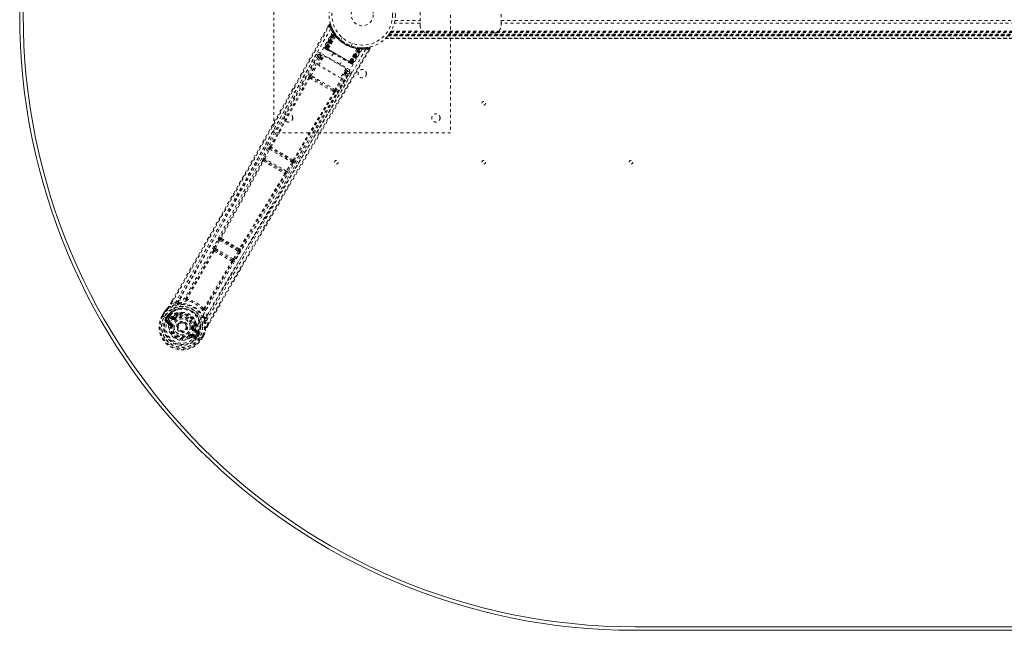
# Model space of a CAD drawing. Header units: inches. Extents: x 7.1 to 78.6, y 19.7 to 61.4.
# Tile 1 of 4: x 7.1 to 40.5, y 19.7 to 40.4. Entities that reach past the tile are written whole.
import ezdxf

# ---------------------------------------------------------------- set-up
doc = ezdxf.new("R2010")
doc.units = ezdxf.units.IN
doc.header["$MEASUREMENT"] = 0
doc.linetypes.add('SLD-Dashed', pattern=[0.075, 0.05, -0.025])
doc.linetypes.add('SLD-Solid', pattern=[0])

msp = doc.modelspace()

# ---------------------------------------------------------------- linework, layer by layer
at = {"color": 7, "linetype": 'SLD-Dashed', "lineweight": 0}
for p, q in [((15.715, 36.557), (15.715, 44.557)), ((21.715, 44.557), (21.715, 36.557)), ((20.68, 40.839), (20.68, 40.276)), ((23.43, 40.276), (23.43, 40.839)), ((17.587, 40.217), (17.546, 40.144)), ((20.68, 40.276), (19.805, 40.276)), ((19.823, 40.36), (20.68, 40.36)), ((20.68, 40.192), (20.68, 40.276)), ((23.43, 40.36), (62.25, 40.36)), ((62.25, 40.276), (23.43, 40.276)), ((23.43, 40.276), (23.43, 40.192)), ((17.444, 39.448), (17.729, 39.983)), ((17.456, 39.442), (17.736, 39.97)), ((17.749, 39.954), (17.472, 39.428)), ((17.472, 39.433), (17.747, 39.951)), ((17.756, 39.912), (17.478, 39.429)), ((17.482, 39.426), (17.759, 39.907)), ((17.49, 39.422), (17.765, 39.899)), ((17.767, 39.895), (17.493, 39.42)), ((17.776, 39.882), (17.506, 39.413)), ((17.509, 39.411), (17.779, 39.879)), ((17.529, 39.399), (17.789, 39.886)), ((17.79, 39.885), (17.531, 39.398)), ((17.555, 39.383), (17.813, 39.839)), ((17.814, 39.837), (17.557, 39.383)), ((17.736, 39.999), (17.728, 40.012)), ((17.736, 39.97), (17.729, 39.983)), ((17.787, 39.917), (17.747, 39.98)), ((17.789, 39.886), (17.747, 39.951)), ((17.756, 39.912), (17.78, 39.928)), ((17.759, 39.907), (17.756, 39.912)), ((17.759, 39.907), (17.783, 39.923)), ((17.765, 39.899), (17.788, 39.916)), ((17.767, 39.895), (17.791, 39.912)), ((17.776, 39.882), (17.8, 39.899)), ((17.779, 39.879), (17.802, 39.896)), ((17.78, 39.928), (17.783, 39.923)), ((17.788, 39.916), (17.787, 39.917)), ((17.791, 39.912), (17.788, 39.916)), ((17.789, 39.886), (17.79, 39.885)), ((17.8, 39.899), (17.802, 39.896)), ((17.814, 39.837), (17.813, 39.839)), ((17.83, 39.859), (17.828, 39.861)), ((18.037, 39.782), (17.989, 39.699)), ((66.167, 39.764), (19.513, 39.764)), ((19.588, 39.847), (19.584, 39.842)), ((66.097, 39.842), (19.584, 39.842)), ((19.584, 39.842), (66.097, 39.842)), ((19.588, 39.847), (66.093, 39.847)), ((19.589, 39.848), (66.092, 39.848)), ((66.09, 39.851), (19.591, 39.851)), ((19.591, 39.851), (66.09, 39.851)), ((66.08, 39.863), (19.6, 39.863)), ((66.077, 39.867), (19.604, 39.867)), ((19.605, 39.869), (66.076, 39.869)), ((19.607, 39.871), (66.074, 39.871)), ((19.623, 39.893), (66.057, 39.893)), ((19.668, 39.959), (66.013, 39.959)), ((19.683, 39.984), (65.997, 39.984)), ((19.694, 40.002), (65.987, 40.002)), ((23.18, 39.942), (20.93, 39.942)), ((17.444, 39.448), (17.456, 39.442)), ((17.472, 39.433), (17.529, 39.399)), ((18.335, 39.499), (18.383, 39.582)), ((18.556, 39.441), (18.553, 39.442)), ((18.599, 39.436), (18.596, 39.407)), ((18.603, 39.435), (18.6, 39.407)), ((18.603, 39.435), (18.632, 39.433)), ((18.618, 39.434), (18.616, 39.405)), ((18.623, 39.434), (18.618, 39.434)), ((18.623, 39.434), (18.621, 39.405)), ((18.625, 39.433), (18.624, 39.434)), ((18.7, 39.43), (18.625, 39.433)), ((18.632, 39.433), (18.63, 39.404)), ((18.632, 39.433), (18.638, 39.433)), ((18.638, 39.433), (18.636, 39.404)), ((18.638, 39.433), (18.647, 39.432)), ((18.736, 39.43), (18.721, 39.43)), ((18.813, 39.434), (18.742, 39.432)), ((18.953, 39.455), (18.824, 39.436)), ((19.5, 39.752), (66.181, 39.752)), ((66.18, 39.752), (19.501, 39.752)), ((19.502, 39.752), (66.179, 39.752)), ((17.21, 39.183), (16.809, 38.474)), ((17.211, 39.184), (17.21, 39.182)), ((17.223, 39.199), (17.211, 39.186)), ((17.216, 39.192), (17.211, 39.184)), ((17.236, 38.844), (17.419, 39.161)), ((17.273, 39.203), (17.401, 39.129)), ((18.293, 38.683), (17.303, 39.255)), ((17.372, 39.079), (17.324, 39.107)), ((17.419, 39.161), (18.165, 38.73)), ((17.453, 39.411), (17.456, 39.408)), ((17.457, 39.407), (17.457, 39.407)), ((17.464, 39.404), (17.468, 39.401)), ((17.467, 39.402), (17.476, 39.397)), ((17.476, 39.397), (17.479, 39.395)), ((18.353, 38.924), (17.482, 39.426)), ((17.483, 39.392), (17.541, 39.359)), ((17.493, 39.42), (18.342, 38.93)), ((17.506, 39.413), (17.509, 39.411)), ((18.326, 38.939), (17.509, 39.411)), ((17.531, 39.398), (17.529, 39.399)), ((17.555, 39.383), (17.557, 39.383)), ((17.734, 39.248), (17.618, 39.046)), ((18.278, 38.967), (18.543, 39.417)), ((18.545, 39.417), (18.279, 38.965)), ((18.304, 38.952), (18.596, 39.42)), ((18.598, 39.419), (18.305, 38.951)), ((18.596, 39.407), (18.326, 38.939)), ((18.329, 38.937), (18.6, 39.407)), ((18.342, 38.93), (18.616, 39.405)), ((18.621, 39.405), (18.345, 38.928)), ((18.63, 39.404), (18.353, 38.924)), ((18.357, 38.921), (18.636, 39.404)), ((18.359, 38.916), (18.675, 39.419)), ((18.363, 38.918), (18.674, 39.416)), ((18.379, 38.909), (18.696, 39.416)), ((18.39, 38.902), (18.712, 39.416)), ((18.545, 39.417), (18.543, 39.417)), ((18.596, 39.42), (18.598, 39.419)), ((18.674, 39.416), (18.598, 39.419)), ((18.636, 39.404), (18.63, 39.404)), ((18.665, 39.414), (18.661, 39.418)), ((18.712, 39.416), (18.696, 39.416)), ((18.941, 39.337), (18.985, 39.41)), ((18.985, 39.411), (18.959, 39.426)), ((17.263, 39.09), (16.939, 38.515)), ((16.978, 38.493), (17.302, 39.068)), ((17.982, 38.413), (17.236, 38.844)), ((17.35, 39.04), (17.302, 39.068)), ((17.955, 38.851), (18.072, 39.053)), ((18.265, 38.941), (18.323, 38.908)), ((18.278, 38.967), (18.279, 38.965)), ((18.305, 38.951), (18.304, 38.952)), ((18.305, 38.951), (18.363, 38.918)), ((18.326, 38.939), (18.329, 38.937)), ((18.327, 38.905), (18.33, 38.903)), ((18.338, 38.899), (18.342, 38.897)), ((18.342, 38.897), (18.343, 38.898)), ((18.348, 38.893), (18.348, 38.893)), ((18.349, 38.892), (18.353, 38.891)), ((18.379, 38.909), (18.39, 38.902)), ((17.005, 38.427), (16.964, 38.45)), ((17.796, 38.021), (16.978, 38.493)), ((17.725, 38.011), (17.005, 38.427)), ((18.132, 38.589), (17.796, 38.021)), ((18.171, 38.566), (17.835, 37.998)), ((17.864, 37.865), (18.277, 38.566)), ((18.165, 38.73), (17.982, 38.413)), ((18.096, 38.61), (18.132, 38.589)), ((18.118, 38.649), (18.155, 38.628)), ((18.147, 38.698), (18.263, 38.631)), ((18.277, 38.566), (18.278, 38.568)), ((18.278, 38.568), (18.283, 38.576)), ((18.28, 38.569), (18.285, 38.586)), ((16.931, 38.416), (16.973, 38.391)), ((17.711, 37.965), (17.753, 37.941)), ((17.767, 37.987), (17.725, 38.011)), ((21.715, 36.557), (15.715, 36.557)), ((15.536, 36.01), (15.369, 35.699)), ((15.408, 35.678), (15.575, 35.989)), ((15.575, 35.989), (16.329, 35.553)), ((15.593, 36.083), (15.587, 36.084)), ((15.604, 36.024), (15.61, 36.023)), ((16.345, 35.596), (15.604, 36.024)), ((15.335, 35.615), (15.336, 35.614)), ((15.397, 35.632), (15.397, 35.632)), ((15.397, 35.632), (16.109, 35.221)), ((16.143, 35.254), (15.408, 35.678)), ((16.329, 35.553), (16.143, 35.254)), ((16.367, 35.53), (16.181, 35.23)), ((16.341, 35.601), (16.345, 35.596)), ((16.406, 35.611), (16.402, 35.617)), ((16.109, 35.221), (16.109, 35.221)), ((16.124, 35.159), (16.125, 35.159)), ((13.835, 32.925), (13.691, 32.651)), ((13.73, 32.631), (13.874, 32.904)), ((13.874, 32.904), (14.508, 32.538)), ((13.901, 32.995), (13.888, 32.998)), ((13.905, 32.938), (13.918, 32.935)), ((14.522, 32.582), (13.905, 32.938)), ((13.662, 32.564), (13.662, 32.563)), ((13.691, 32.651), (13.676, 32.621)), ((13.724, 32.582), (13.723, 32.583)), ((13.723, 32.583), (14.305, 32.247)), ((14.343, 32.277), (13.73, 32.631)), ((14.508, 32.538), (14.343, 32.277)), ((14.546, 32.514), (14.381, 32.253)), ((14.513, 32.592), (14.522, 32.582)), ((14.573, 32.607), (14.582, 32.597)), ((14.305, 32.247), (14.304, 32.247)), ((14.319, 32.184), (14.32, 32.184)), ((14.381, 32.253), (14.362, 32.225)), ((12.211, 30.766), (12.256, 30.843)), ((12.257, 30.843), (12.213, 30.766)), ((12.379, 30.804), (12.238, 30.752)), ((12.379, 30.804), (12.486, 30.871)), ((11.925, 30.355), (11.983, 30.456)), ((11.984, 30.455), (11.925, 30.353)), ((12.009, 30.441), (11.951, 30.341)), ((11.986, 30.459), (11.983, 30.456)), ((12.434, 30.421), (12.423, 30.402)), ((12.454, 30.442), (12.473, 30.451)), ((11.925, 30.355), (11.928, 30.353)), ((11.928, 30.353), (11.974, 30.326)), ((11.974, 30.326), (11.994, 30.315)), ((11.994, 30.315), (11.999, 30.312)), ((11.999, 30.312), (12.129, 30.237)), ((12.041, 30.149), (12.133, 30.069)), ((12.056, 30.28), (12.092, 30.343)), ((12.056, 30.28), (12.056, 30.28)), ((12.117, 30.327), (12.082, 30.266)), ((12.087, 30.263), (12.082, 30.266)), ((12.176, 30.089), (12.086, 30.165)), ((12.086, 30.165), (12.187, 30.107)), ((12.126, 30.33), (12.087, 30.263)), ((12.092, 30.343), (12.093, 30.343)), ((12.117, 30.327), (12.093, 30.343)), ((12.101, 30.191), (12.202, 30.133)), ((12.118, 30.327), (12.132, 30.341)), ((12.132, 30.341), (12.126, 30.33)), ((12.13, 30.237), (12.129, 30.237)), ((12.154, 30.361), (12.15, 30.359)), ((12.263, 30.238), (12.15, 30.303)), ((12.154, 30.361), (12.169, 30.365)), ((12.165, 30.329), (12.29, 30.286)), ((12.278, 30.264), (12.165, 30.329)), ((12.169, 30.365), (12.169, 30.365)), ((12.169, 30.365), (12.169, 30.365)), ((12.279, 30.326), (12.169, 30.365)), ((12.176, 30.089), (12.187, 30.107)), ((12.29, 30.286), (12.278, 30.264)), ((12.346, 30.287), (12.358, 30.294)), ((12.358, 30.294), (12.376, 30.271)), ((12.452, 30.405), (12.441, 30.386)), ((13.084, 30.098), (13.086, 30.078)), ((13.441, 30.32), (13.437, 30.193)), ((13.462, 30.045), (13.437, 30.193)), ((13.487, 30.03), (13.537, 30.118)), ((13.487, 30.029), (13.538, 30.117)), ((12.206, 30.021), (12.207, 30.031)), ((12.23, 30.018), (12.206, 30.021)), ((12.464, 30.042), (12.468, 30.049)), ((12.468, 30.049), (12.476, 30.062)), ((12.976, 29.924), (13.005, 29.92)), ((13.005, 29.92), (13.006, 29.907)), ((13.117, 29.745), (13.005, 29.81)), ((13.033, 29.857), (13.02, 29.836)), ((13.132, 29.771), (13.02, 29.836)), ((13.033, 29.857), (13.132, 29.771)), ((13.044, 30.038), (13.055, 30.057)), ((13.078, 30.05), (13.067, 30.031)), ((13.162, 29.792), (13.073, 29.868)), ((13.159, 29.748), (13.153, 29.737)), ((13.154, 29.729), (13.159, 29.748)), ((13.162, 29.792), (13.165, 29.778)), ((13.166, 29.772), (13.165, 29.777)), ((12.845, 29.653), (12.831, 29.672)), ((12.853, 29.658), (12.845, 29.653)), ((12.881, 29.605), (12.845, 29.653)), ((12.919, 29.66), (12.929, 29.678)), ((13.03, 29.62), (12.919, 29.66)), ((12.923, 29.612), (13.038, 29.573)), ((12.929, 29.678), (13.03, 29.62)), ((12.944, 29.704), (13.045, 29.646)), ((13.071, 29.694), (13.201, 29.619)), ((13.153, 29.737), (13.114, 29.669)), ((13.114, 29.669), (13.119, 29.667)), ((13.119, 29.667), (13.154, 29.728)), ((13.181, 29.714), (13.145, 29.652)), ((13.181, 29.715), (13.154, 29.728)), ((13.181, 29.715), (13.181, 29.714)), ((13.201, 29.619), (13.206, 29.616)), ((13.206, 29.616), (13.226, 29.604)), ((13.226, 29.604), (13.271, 29.577)), ((13.25, 29.591), (13.307, 29.691)), ((13.271, 29.577), (13.275, 29.575)), ((13.274, 29.575), (13.332, 29.677)), ((13.275, 29.575), (13.333, 29.677)), ((13.333, 29.677), (13.335, 29.68))]:
    msp.add_line(p, q, dxfattribs=at)
at = {"color": 7, "linetype": 'SLD-Solid', "lineweight": 15}
for p, q in [((57.715, 19.801), (27.965, 19.801)), ((27.965, 19.801), (57.715, 19.801)), ((57.715, 19.682), (27.965, 19.682))]:
    msp.add_line(p, q, dxfattribs=at)
at = {"color": 7, "linetype": 'SLD-Dashed', "lineweight": 0, "flags": 128}
for points in [[(12.238, 30.752), (12.608, 31.391), (12.998, 32.067), (13.407, 32.781), (13.837, 33.532), (14.232, 34.224), (14.642, 34.945), (14.736, 35.111), (14.831, 35.278), (14.926, 35.447), (14.992, 35.563), (15.056, 35.676), (15.123, 35.794), (15.192, 35.917), (15.416, 36.312), (15.664, 36.751), (15.937, 37.235), (16.11, 37.541), (16.293, 37.865), (16.491, 38.215), (16.676, 38.543), (16.917, 38.97), (17.131, 39.349), (17.319, 39.681), (17.48, 39.966), (17.614, 40.202)], [(12.256, 30.843), (13.568, 33.12), (14.912, 35.483), (16.25, 37.85), (17.587, 40.217)], [(17.587, 40.217), (17.588, 40.217), (17.589, 40.216), (17.595, 40.213), (17.603, 40.208), (17.608, 40.205), (17.614, 40.203)], [(17.639, 40.211), (17.635, 40.217), (17.629, 40.224), (17.622, 40.228), (17.615, 40.231), (17.607, 40.231), (17.6, 40.229), (17.594, 40.225), (17.589, 40.219)], [(17.614, 40.203), (17.624, 40.206), (17.634, 40.209), (17.64, 40.211), (17.642, 40.212)], [(17.643, 40.077), (16.853, 38.697), (16.074, 37.311), (15.307, 35.922), (14.549, 34.532), (13.955, 33.444), (13.357, 32.362), (12.75, 31.291), (12.13, 30.237)], [(17.732, 40.002), (17.732, 39.989), (17.729, 39.975)], [(17.732, 39.988), (17.73, 39.983), (17.729, 39.982)], [(17.75, 39.958), (17.748, 39.953), (17.747, 39.951)], [(17.756, 39.964), (17.76, 39.958), (17.78, 39.928)], [(17.478, 39.429), (17.465, 39.436), (17.454, 39.443), (17.447, 39.447), (17.444, 39.448)], [(17.456, 39.442), (17.459, 39.44), (17.466, 39.436), (17.477, 39.429), (17.49, 39.422)], [(17.472, 39.433), (17.469, 39.426), (17.469, 39.424)], [(17.506, 39.413), (17.499, 39.417), (17.492, 39.421), (17.486, 39.424), (17.481, 39.427), (17.476, 39.43), (17.473, 39.431), (17.472, 39.432), (17.472, 39.433)], [(18.982, 39.412), (18.984, 39.42), (18.985, 39.428), (18.984, 39.436), (18.981, 39.443), (18.976, 39.45), (18.97, 39.454), (18.963, 39.456), (18.955, 39.455)], [(17.159, 39.216), (16.974, 38.888), (16.763, 38.515), (16.533, 38.106), (16.324, 37.736), (16.214, 37.542), (16.105, 37.348), (15.995, 37.154), (15.871, 36.934), (15.746, 36.712), (15.624, 36.497), (15.377, 36.058), (15.146, 35.651), (14.934, 35.275), (14.725, 34.907), (14.484, 34.481), (14.068, 33.75), (13.648, 33.013), (13.213, 32.251), (12.787, 31.511), (12.379, 30.804)], [(17.211, 39.186), (15.644, 36.409), (14.072, 33.636), (12.486, 30.871)], [(18.713, 39.395), (17.914, 38.025), (17.104, 36.662), (16.285, 35.308), (15.46, 33.961), (14.814, 32.906), (14.176, 31.85), (13.554, 30.791), (12.954, 29.727)], [(18.835, 39.389), (18.035, 38.014), (17.224, 36.647), (16.405, 35.288), (15.581, 33.937), (14.935, 32.878), (14.297, 31.819), (13.673, 30.759), (13.07, 29.694)], [(13.462, 30.045), (13.868, 30.75), (14.293, 31.485), (14.737, 32.249), (15.141, 32.942), (15.403, 33.389), (15.677, 33.857), (15.964, 34.345), (16.249, 34.831), (16.497, 35.251), (16.825, 35.809), (17.175, 36.402), (17.545, 37.03), (17.889, 37.612), (18.959, 39.426)], [(13.538, 30.117), (14.849, 32.382), (16.222, 34.725), (17.604, 37.07), (18.985, 39.411)], [(17.211, 39.186), (17.217, 39.149), (17.263, 39.09)], [(17.303, 39.255), (17.292, 39.235), (17.282, 39.219), (17.276, 39.207), (17.273, 39.203)], [(17.324, 39.107), (17.279, 39.166), (17.273, 39.203)], [(17.324, 39.107), (17.324, 39.106), (17.322, 39.104), (17.32, 39.1), (17.317, 39.095), (17.314, 39.089), (17.31, 39.083), (17.306, 39.076), (17.302, 39.068)], [(17.469, 39.401), (17.469, 39.401), (17.47, 39.4), (17.472, 39.4), (17.476, 39.398)], [(17.482, 39.393), (17.483, 39.392), (17.484, 39.392)], [(17.531, 39.398), (17.529, 39.388), (17.53, 39.377)], [(17.555, 39.383), (17.535, 39.378), (17.53, 39.377)], [(17.543, 39.358), (17.721, 39.255), (17.903, 39.15), (18.084, 39.045), (18.263, 38.942)], [(17.557, 39.383), (17.736, 39.28), (17.917, 39.175), (18.099, 39.07), (18.278, 38.967)], [(17.302, 39.068), (17.288, 39.076), (17.276, 39.083), (17.267, 39.088), (17.263, 39.09)], [(18.279, 38.965), (18.284, 38.945), (18.286, 38.941)], [(18.286, 38.941), (18.296, 38.945), (18.304, 38.952)], [(18.363, 38.918), (18.363, 38.918), (18.361, 38.919), (18.358, 38.921), (18.354, 38.923), (18.349, 38.926), (18.343, 38.93), (18.336, 38.933), (18.329, 38.937)], [(18.33, 38.903), (18.333, 38.902), (18.336, 38.9), (18.338, 38.899), (18.338, 38.899)], [(18.331, 38.905), (18.334, 38.902), (18.336, 38.901), (18.337, 38.9), (18.337, 38.9)], [(18.345, 38.928), (18.358, 38.921), (18.368, 38.915), (18.376, 38.91), (18.379, 38.909)], [(18.39, 38.902), (18.388, 38.903), (18.381, 38.908), (18.37, 38.914), (18.357, 38.921)], [(13.437, 30.193), (13.807, 30.834), (14.194, 31.502), (14.598, 32.196), (14.984, 32.857), (15.376, 33.526), (15.769, 34.196), (16.153, 34.847), (16.521, 35.472), (16.864, 36.054), (17.249, 36.705), (17.61, 37.317), (17.964, 37.917), (18.331, 38.539)], [(13.441, 30.32), (15.043, 33.075), (16.659, 35.823), (18.28, 38.569)], [(16.903, 38.434), (16.244, 37.26), (15.593, 36.083)], [(16.978, 38.493), (16.964, 38.501), (16.952, 38.508), (16.943, 38.513), (16.939, 38.515)], [(17.725, 38.011), (17.548, 38.113), (17.37, 38.216), (17.187, 38.322), (17.005, 38.427)], [(18.155, 38.628), (18.154, 38.627), (18.153, 38.624), (18.151, 38.621), (18.148, 38.616), (18.145, 38.61), (18.141, 38.603), (18.137, 38.596), (18.132, 38.589)], [(18.171, 38.566), (18.167, 38.568), (18.158, 38.573), (18.146, 38.581), (18.132, 38.589)], [(18.263, 38.631), (18.229, 38.618), (18.155, 38.628)], [(18.171, 38.566), (18.245, 38.556), (18.276, 38.568)], [(18.263, 38.631), (18.266, 38.636), (18.273, 38.647), (18.282, 38.664), (18.293, 38.683)], [(15.621, 36.064), (16.272, 37.242), (16.931, 38.416)], [(17.711, 37.965), (17.527, 38.071), (17.342, 38.178), (17.156, 38.285), (16.973, 38.391)], [(17.753, 37.941), (17.065, 36.784), (16.371, 35.632)], [(17.782, 37.926), (17.095, 36.769), (16.402, 35.617)], [(17.767, 37.987), (17.779, 37.975), (17.785, 37.963)], [(17.835, 37.998), (17.831, 38), (17.822, 38.005), (17.81, 38.013), (17.796, 38.021)], [(16.081, 37.094), (15.385, 35.828), (14.631, 34.44), (14.039, 33.353), (13.444, 32.273), (12.838, 31.204), (12.217, 30.152)], [(15.575, 35.989), (15.568, 35.993), (15.561, 35.996), (15.554, 36), (15.549, 36.003), (15.544, 36.006), (15.54, 36.008), (15.537, 36.009), (15.536, 36.01)], [(15.336, 35.614), (14.618, 34.302), (13.901, 32.995)], [(13.93, 32.973), (14.647, 34.281), (15.364, 35.595)], [(15.369, 35.699), (15.354, 35.669), (15.353, 35.667)], [(15.408, 35.678), (15.401, 35.682), (15.394, 35.686), (15.388, 35.689), (15.382, 35.692), (15.377, 35.695), (15.373, 35.697), (15.37, 35.698), (15.369, 35.699)], [(16.367, 35.53), (16.366, 35.531), (16.363, 35.532), (16.359, 35.535), (16.354, 35.538), (16.349, 35.541), (16.343, 35.545), (16.336, 35.549), (16.329, 35.553)], [(16.093, 35.174), (15.314, 33.896), (14.54, 32.621)], [(16.124, 35.159), (15.346, 33.881), (14.573, 32.607)], [(16.13, 35.178), (16.13, 35.176), (16.124, 35.159)], [(16.181, 35.23), (16.18, 35.231), (16.177, 35.233), (16.173, 35.235), (16.169, 35.238), (16.163, 35.241), (16.157, 35.245), (16.15, 35.249), (16.143, 35.254)], [(16.181, 35.23), (16.163, 35.202), (16.162, 35.2)], [(13.874, 32.904), (13.867, 32.908), (13.86, 32.911), (13.854, 32.915), (13.848, 32.918), (13.843, 32.92), (13.839, 32.922), (13.836, 32.924), (13.835, 32.925)], [(13.874, 32.904), (13.878, 32.912), (13.882, 32.919), (13.891, 32.93), (13.899, 32.937), (13.905, 32.938)], [(13.662, 32.564), (13.206, 31.751), (12.742, 30.946)], [(13.691, 32.541), (13.234, 31.728), (12.77, 30.923)], [(13.73, 32.631), (13.723, 32.634), (13.716, 32.638), (13.71, 32.641), (13.704, 32.644), (13.699, 32.647), (13.695, 32.649), (13.692, 32.65), (13.691, 32.651)], [(14.522, 32.582), (14.524, 32.576), (14.522, 32.566), (14.517, 32.552), (14.513, 32.545), (14.508, 32.538)], [(14.546, 32.514), (14.544, 32.515), (14.541, 32.517), (14.538, 32.519), (14.533, 32.522), (14.527, 32.526), (14.521, 32.53), (14.515, 32.534), (14.508, 32.538)], [(13.344, 30.591), (13.81, 31.396), (14.285, 32.198)], [(14.319, 32.184), (13.844, 31.383), (13.379, 30.579)], [(14.343, 32.277), (14.338, 32.27), (14.333, 32.263), (14.322, 32.253), (14.312, 32.247), (14.308, 32.246), (14.306, 32.247), (14.305, 32.247)], [(14.381, 32.253), (14.377, 32.256), (14.368, 32.261), (14.356, 32.269), (14.343, 32.277)], [(12.395, 30.748), (12.246, 30.691), (12.1, 30.597)], [(12.238, 30.752), (12.233, 30.755), (12.227, 30.758), (12.222, 30.761), (12.218, 30.763), (12.214, 30.765), (12.212, 30.766), (12.211, 30.766), (12.211, 30.766)], [(12.736, 30.94), (12.608, 30.914), (12.486, 30.871)], [(12.542, 30.782), (12.535, 30.78), (12.522, 30.777)], [(12.736, 30.94), (12.732, 30.93), (12.732, 30.92), (12.734, 30.912), (12.739, 30.905), (12.746, 30.901), (12.755, 30.901), (12.764, 30.903), (12.773, 30.908)], [(12.77, 30.923), (12.769, 30.921), (12.768, 30.919), (12.769, 30.915), (12.773, 30.908)], [(11.983, 30.456), (12.042, 30.532), (12.093, 30.589)], [(11.983, 30.456), (11.983, 30.456), (11.984, 30.455), (11.986, 30.454), (11.989, 30.452), (11.993, 30.45), (11.998, 30.447), (12.004, 30.444), (12.009, 30.441)], [(12.1, 30.597), (12.047, 30.538), (11.986, 30.459)], [(11.986, 30.459), (11.986, 30.459), (11.988, 30.458), (11.99, 30.456), (11.993, 30.453), (11.997, 30.451), (12.001, 30.448), (12.005, 30.444), (12.009, 30.441)], [(12.1, 30.597), (12.096, 30.594), (12.093, 30.589)], [(12.625, 30.463), (12.568, 30.465), (12.473, 30.451)], [(13.33, 30.586), (13.338, 30.587), (13.342, 30.588), (13.343, 30.589), (13.344, 30.591)], [(13.33, 30.586), (13.33, 30.576), (13.333, 30.567), (13.338, 30.56), (13.344, 30.556), (13.353, 30.555), (13.361, 30.557), (13.369, 30.562), (13.376, 30.57)], [(13.441, 30.32), (13.418, 30.447), (13.376, 30.57)], [(11.951, 30.341), (11.945, 30.344), (11.94, 30.347), (11.935, 30.35), (11.931, 30.352), (11.928, 30.353), (11.925, 30.355), (11.924, 30.355), (11.925, 30.355)], [(12.055, 30.197), (12.078, 30.199), (12.101, 30.191)], [(12.082, 30.266), (12.079, 30.267), (12.073, 30.271), (12.065, 30.275), (12.056, 30.28)], [(12.101, 30.191), (12.098, 30.186), (12.095, 30.181), (12.092, 30.177), (12.09, 30.173), (12.088, 30.17), (12.087, 30.167), (12.086, 30.166), (12.086, 30.165)], [(12.117, 30.327), (12.118, 30.327), (12.118, 30.327)], [(12.15, 30.303), (12.136, 30.315), (12.126, 30.33)], [(12.165, 30.329), (12.165, 30.328), (12.164, 30.327), (12.163, 30.324), (12.161, 30.321), (12.158, 30.317), (12.156, 30.313), (12.153, 30.308), (12.15, 30.303)], [(12.954, 29.727), (12.91, 29.662), (12.853, 29.608), (12.784, 29.567), (12.707, 29.541), (12.625, 29.531), (12.542, 29.537), (12.461, 29.558), (12.385, 29.593), (12.316, 29.641), (12.258, 29.701), (12.211, 29.77), (12.179, 29.846), (12.163, 29.925), (12.164, 30.005), (12.182, 30.082), (12.216, 30.152)], [(12.202, 30.133), (12.199, 30.128), (12.196, 30.123), (12.193, 30.118), (12.191, 30.115), (12.189, 30.111), (12.188, 30.109), (12.187, 30.107), (12.187, 30.107)], [(12.263, 30.238), (12.265, 30.243), (12.268, 30.248), (12.271, 30.252), (12.273, 30.256), (12.275, 30.26), (12.276, 30.262), (12.277, 30.264), (12.278, 30.264)], [(12.314, 30.332), (12.294, 30.324), (12.279, 30.326)], [(12.423, 30.402), (12.371, 30.374), (12.314, 30.332)], [(12.394, 30.247), (12.391, 30.251), (12.387, 30.256), (12.384, 30.26), (12.381, 30.263), (12.379, 30.266), (12.377, 30.268), (12.376, 30.27), (12.376, 30.271)], [(13.084, 30.098), (13.049, 30.188), (13.018, 30.236)], [(13.342, 30.303), (13.338, 30.316), (13.336, 30.324)], [(13.38, 30.179), (13.406, 30.022), (13.397, 29.849)], [(12.26, 30.015), (12.254, 30.015), (12.249, 30.016), (12.244, 30.017), (12.239, 30.017), (12.236, 30.018), (12.233, 30.018), (12.231, 30.018), (12.23, 30.018)], [(12.947, 29.928), (12.952, 29.927), (12.958, 29.926), (12.963, 29.926), (12.967, 29.925), (12.971, 29.924), (12.974, 29.924), (12.976, 29.924), (12.976, 29.924)], [(13.005, 29.92), (13.013, 29.986), (13.012, 30.041)], [(13.005, 29.81), (13.008, 29.815), (13.011, 29.819), (13.013, 29.824), (13.016, 29.828), (13.017, 29.831), (13.019, 29.833), (13.02, 29.835), (13.02, 29.836)], [(13.067, 30.031), (13.068, 29.971), (13.06, 29.901)], [(13.06, 29.901), (13.063, 29.879), (13.073, 29.868)], [(13.117, 29.745), (13.12, 29.75), (13.123, 29.755), (13.126, 29.759), (13.128, 29.763), (13.13, 29.766), (13.131, 29.769), (13.132, 29.77), (13.132, 29.771)], [(13.153, 29.737), (13.135, 29.738), (13.117, 29.745)], [(13.333, 29.677), (13.369, 29.765), (13.393, 29.838)], [(13.335, 29.68), (13.369, 29.762), (13.397, 29.849)], [(13.393, 29.838), (13.396, 29.843), (13.397, 29.849)], [(13.487, 30.029), (13.488, 30.029), (13.487, 30.03), (13.485, 30.031), (13.482, 30.033), (13.478, 30.036), (13.473, 30.039), (13.468, 30.042), (13.462, 30.045)], [(12.813, 29.696), (12.816, 29.691), (12.819, 29.687), (12.823, 29.683), (12.825, 29.679), (12.828, 29.676), (12.829, 29.674), (12.83, 29.672), (12.831, 29.672)], [(12.944, 29.704), (12.941, 29.699), (12.939, 29.694), (12.936, 29.69), (12.934, 29.686), (12.932, 29.683), (12.93, 29.68), (12.93, 29.679), (12.929, 29.678)], [(13.03, 29.62), (13.03, 29.62), (13.031, 29.622), (13.033, 29.624), (13.035, 29.628), (13.037, 29.631), (13.039, 29.636), (13.042, 29.641), (13.045, 29.646)], [(13.045, 29.646), (13.063, 29.63), (13.073, 29.609)], [(13.154, 29.729), (13.154, 29.728), (13.154, 29.728)], [(13.275, 29.575), (13.275, 29.575), (13.274, 29.576), (13.272, 29.577), (13.269, 29.579), (13.265, 29.581), (13.261, 29.584), (13.255, 29.588), (13.25, 29.591)], [(13.335, 29.68), (13.334, 29.681), (13.332, 29.681), (13.33, 29.682), (13.326, 29.684), (13.322, 29.685), (13.317, 29.687), (13.312, 29.689), (13.307, 29.691)], [(13.307, 29.691), (13.313, 29.688), (13.318, 29.685), (13.323, 29.682), (13.327, 29.68), (13.33, 29.678), (13.332, 29.677), (13.333, 29.676), (13.333, 29.677)]]:
    msp.add_lwpolyline(points, dxfattribs=at)
at = {"color": 7, "linetype": 'SLD-Dashed', "lineweight": 0}
for centre, radius in [((18.715, 40.557), 1.125), ((18.715, 40.557), 1.03), ((18.715, 40.557), 0.375), ((18.715, 38.557), 0.141), ((22.84, 37.557), 0.0625), ((16.215, 37.057), 0.141), ((21.215, 37.057), 0.141), ((17.84, 35.557), 0.0625), ((22.84, 35.557), 0.0625), ((27.84, 35.557), 0.0625), ((12.603, 29.971), 0.7), ((12.603, 29.971), 0.69), ((12.603, 29.971), 0.623), ((12.603, 29.971), 0.32), ((12.603, 29.971), 0.275), ((12.603, 29.971), 0.188), ((12.603, 29.971), 0.156), ((12.603, 29.971), 0.142), ((12.603, 29.971), 0.14), ((12.603, 29.971), 0.138)]:
    msp.add_circle(centre, radius, dxfattribs=at)
at = {"color": 7, "linetype": 'SLD-Solid', "lineweight": 15}
for radius in [20.875, 20.757, 20.757]:
    msp.add_arc((27.965, 40.557), radius, 90, 270, dxfattribs=at)
at = {"color": 7, "linetype": 'SLD-Dashed', "lineweight": 0}
for centre, radius, start, end in [((17.614, 40.203), 0.03, 17.8488, 150.5298), ((18.728, 40.59), 1.2, 198.106, 205.335), ((18.715, 40.558), 1.158, 197.8714, 282.1369), ((18.708, 40.554), 1.119, 197.8923, 205.3649), ((20.93, 40.192), 0.25, 180, 270), ((23.18, 40.192), 0.25, 270, 360), ((151.815, -37.756), 155.003, 149.90233, 151.10005), ((17.669, 40.062), 0.03, 25.9261, 149.737), ((18.821, 40.768), 1.366, 210.4188, 215.5465), ((18.716, 40.558), 1.128, 205.3443, 210.4722), ((17.739, 39.943), 0.0429, 84.1705, 132.9903), ((18.731, 40.585), 1.19, 210.8799, 269.12), ((17.702, 39.998), 0.03, 331.987, 28.9253), ((18.75, 40.577), 1.167, 208.9446, 209.7943), ((17.667, 39.976), 0.0707, 1.4541, 28.8917), ((18.521, 40.245), 0.834, 198.2483, 203.5361), ((18.737, 40.572), 1.156, 209.9276, 213.9533), ((17.71, 39.984), 0.0299, 331.9096, 29.6979), ((18.582, 40.48), 0.974, 209.6422, 212.5023), ((18.5, 40.234), 0.808, 199.0828, 204.4609), ((18.715, 40.557), 1.128, 210.4734, 269.5266), ((17.721, 39.965), 0.03, 346.8686, 31.2468), ((17.721, 39.965), 0.0299, 331.811, 30.7402), ((18.714, 40.556), 1.125, 210.776, 215.7123), ((18.503, 40.231), 0.806, 200.3442, 205.6393), ((18.715, 40.556), 1.155, 214.2141, 265.7859), ((18.715, 40.556), 1.155, 214.9105, 265.0895), ((18.715, 40.556), 1.155, 215.8866, 264.1134), ((17.763, 39.901), 0.0297, 331.4767, 34.4842), ((17.763, 39.899), 0.0297, 331.4762, 34.556), ((18.455, 40.192), 0.733, 204.7564, 208.767), ((17.798, 39.867), 0.0311, 298.3238, 349.646), ((17.797, 39.868), 0.0345, 298.9606, 345.1551), ((18.697, 40.526), 1.12, 217.9256, 262.0745), ((18.717, 40.555), 1.122, 314.3071, 315.1815), ((18.6, 40.649), 1.272, 320.9209, 322.0714), ((18.722, 40.552), 1.116, 320.9227, 323.8389), ((18.716, 40.557), 1.124, 322.2613, 329.3855), ((17.471, 39.434), 0.03, 151.9891, 240.0024), ((17.472, 39.434), 0.0305, 152.359, 219.3771), ((17.482, 39.428), 0.03, 151.9832, 216.5656), ((18.187, 39.016), 0.821, 149.7704, 151.6389), ((17.498, 39.418), 0.03, 151.9304, 239.9361), ((18.577, 39.417), 0.0345, 134.8287, 181.0503), ((18.576, 39.418), 0.031, 130.2212, 181.6934), ((18.692, 40.299), 0.868, 263.5576, 265.483), ((18.621, 39.404), 0.0297, 85.4518, 148.5212), ((18.623, 39.404), 0.0297, 85.5277, 148.523), ((18.604, 39.327), 0.109, 61.2506, 90.4784), ((18.622, 39.294), 0.137, 59.4081, 83.5136), ((18.7, 39.4), 0.0299, 89.2508, 148.1949), ((18.721, 39.4), 0.0299, 90.2993, 148.1004), ((18.716, 40.271), 0.841, 268.7967, 270.3458), ((18.715, 40.557), 1.128, 269.5268, 274.6573), ((18.671, 39.405), 0.0429, 347.0123, 35.8235), ((18.737, 39.4), 0.03, 91.078, 148.0143), ((18.716, 40.55), 1.12, 274.6371, 282.1027), ((18.809, 39.404), 0.03, 330.2579, 94.079), ((18.959, 39.426), 0.03, 329.4662, 102.1552), ((18.895, 39.427), 0.0641, 358.6853, 25.7235), ((17.251, 39.164), 0.105, 59.9149, 150.6379), ((15.759, 36.705), 2.875, 59.6434, 60.8393), ((17.251, 39.164), 0.045, 60.0223, 127.9877), ((17.302, 39.068), 0.0451, 60.4254, 150.3587), ((17.483, 39.429), 0.0315, 207.953, 240.6799), ((17.426, 39.299), 0.113, 70.0678, 74.0084), ((17.833, 39.216), 0.409, 149.0014, 153.059), ((17.852, 39.205), 0.423, 149.0463, 152.969), ((17.856, 39.203), 0.423, 149.0461, 152.9691), ((17.882, 39.187), 0.439, 149.0714, 152.8487), ((17.89, 39.183), 0.445, 149.0955, 152.8245), ((17.556, 39.385), 0.0299, 151.805, 239.8072), ((17.556, 39.381), 0.0265, 188.3637, 239.3818), ((18.529, 40.149), 0.733, 271.2394, 275.2435), ((18.538, 40.217), 0.812, 274.3826, 279.6348), ((18.543, 40.207), 0.806, 275.5317, 280.9228), ((18.541, 40.238), 0.839, 276.4803, 281.7349), ((18.845, 40.752), 1.364, 264.4492, 269.5851), ((18.737, 40.59), 1.206, 274.6776, 281.8747), ((18.276, 38.965), 0.0266, 240.8018, 291.4479), ((18.28, 38.967), 0.0299, 240.1856, 328.2068), ((17.939, 39.154), 0.443, 327.1727, 330.9188), ((17.943, 39.152), 0.442, 327.1638, 330.9176), ((18.336, 38.94), 0.0353, 231.8086, 320.6813), ((18.338, 38.934), 0.03, 240.0619, 328.0701), ((17.973, 39.135), 0.422, 327.0368, 330.968), ((17.599, 39.355), 0.86, 328.4319, 330.2162), ((17.997, 39.121), 0.406, 326.9191, 331.0023), ((18.354, 38.926), 0.0315, 239.3108, 272.3699), ((18.265, 38.806), 0.121, 45.9185, 49.5332), ((18.353, 38.925), 0.03, 263.5035, 328.0123), ((18.365, 38.918), 0.03, 240.0042, 328.0057), ((18.364, 38.919), 0.0305, 260.709, 327.6506), ((17.182, 38.359), 0.289, 147.3509, 165.0217), ((16.942, 38.41), 0.0456, 61.9227, 149.0028), ((17.054, 38.643), 0.258, 234.2231, 241.5545), ((16.999, 38.384), 0.075, 118.0029, 154.808), ((17.041, 38.448), 0.0772, 144.5316, 178.3888), ((17.034, 38.368), 0.0652, 116.4357, 159.4401), ((18.132, 38.589), 0.0451, 329.6191, 59.5703), ((18.241, 38.592), 0.045, 352.0087, 59.979), ((16.862, 36.078), 2.866, 59.1602, 60.3596), ((18.241, 38.592), 0.105, 329.3649, 60.0824), ((17.66, 38.007), 0.0652, 320.5354, 3.5538), ((17.691, 37.985), 0.0757, 325.357, 1.8308), ((17.888, 38.162), 0.258, 238.4468, 245.7712), ((17.726, 38.053), 0.0773, 301.6194, 335.4635), ((17.578, 38.131), 0.289, 314.9816, 332.6476), ((17.75, 37.947), 0.0384, 327.0783, 25.3609), ((15.74, 35.924), 0.222, 133.6406, 157.1203), ((15.633, 35.971), 0.0601, 118.602, 163.0939), ((15.627, 36.063), 0.0451, 151.9434, 239.4429), ((15.633, 36.062), 0.0451, 151.9646, 239.4273), ((15.682, 36.185), 0.135, 228.8577, 243.2857), ((15.667, 36.03), 0.057, 142.6088, 186.4898), ((-0.544, 7.199), 33.042, 59.2678, 60.7322), ((-2.075, 4.548), 36.145, 59.3137, 60.6863), ((15.453, 35.605), 0.118, 147.9873, 175.3644), ((15.375, 35.593), 0.0451, 60.6307, 151.6294), ((15.375, 35.593), 0.0451, 60.6375, 151.6265), ((15.419, 35.705), 0.123, 227.6631, 243.6565), ((15.429, 35.57), 0.0697, 116.9366, 159.0794), ((32.508, 64.447), 33.562, 239.2811, 240.7189), ((15.459, 35.642), 0.0626, 144.4801, 188.4592), ((32.426, 64.304), 33.348, 239.2944, 240.7056), ((16.285, 35.595), 0.0601, 316.8908, 1.4082), ((16.319, 35.653), 0.0567, 293.3777, 337.5236), ((16.364, 35.64), 0.0451, 240.5771, 328.0305), ((16.367, 35.635), 0.0451, 240.5579, 328.0579), ((16.19, 35.664), 0.222, 322.8781, 346.3611), ((16.446, 35.745), 0.136, 236.7375, 251.115), ((16.039, 35.218), 0.0697, 320.9199, 3.0616), ((16.162, 35.278), 0.125, 236.4462, 252.2339), ((16.086, 35.279), 0.0626, 291.5386, 335.5223), ((16.087, 35.184), 0.0433, 352.7799, 60.2189), ((16.086, 35.182), 0.0451, 328.3764, 59.3657), ((16.058, 35.256), 0.118, 304.6432, 332.0161), ((13.989, 32.867), 0.165, 127.6299, 159.4089), ((13.928, 32.977), 0.0451, 152.4845, 239.1377), ((13.941, 32.974), 0.0451, 152.6065, 239.0988), ((13.97, 33.056), 0.092, 221.4697, 243.9854), ((13.979, 32.937), 0.0612, 143.9367, 181.5353), ((-2.228, 4.283), 32.888, 59.4019, 60.598), ((-4.283, 0.723), 37.038, 59.4554, 60.5443), ((13.755, 32.571), 0.0933, 147.5366, 184.1318), ((13.702, 32.542), 0.0451, 61.0458, 152.1507), ((13.702, 32.543), 0.0451, 61.0413, 152.1422), ((13.729, 32.62), 0.0879, 220.2454, 243.9516), ((13.772, 32.509), 0.0873, 123.1902, 158.1897), ((30.36, 60.727), 32.746, 239.3994, 240.6006), ((13.78, 32.599), 0.0588, 147.834, 196.6374), ((30.709, 61.332), 33.393, 239.4255, 240.5746), ((14.484, 32.645), 0.0608, 298.3057, 336.2201), ((14.535, 32.631), 0.0451, 240.896, 327.398), ((14.544, 32.621), 0.0451, 240.8623, 327.5126), ((14.591, 32.697), 0.0918, 236.0201, 258.5465), ((14.418, 32.619), 0.165, 320.5951, 352.3661), ((14.217, 32.252), 0.0872, 321.8018, 356.8174), ((14.335, 32.272), 0.089, 236.1835, 259.6187), ((14.281, 32.208), 0.0451, 327.8473, 58.9575), ((14.282, 32.208), 0.0451, 327.8539, 58.9607), ((14.279, 32.268), 0.0933, 295.8682, 332.4628), ((12.603, 29.971), 0.787, 338.3239, 141.6761), ((11.157, 31.342), 1.202, 321.1861, 331.3433), ((9.421, 33.116), 3.677, 316.7627, 319.9887), ((13.003, 30.96), 0.644, 194.0895, 199.261), ((12.945, 28.613), 2.204, 101.0583, 104.4311), ((12.54, 30.843), 0.0608, 152.3849, 271.9696), ((12.917, 29.978), 0.888, 99.1308, 114.9707), ((12.79, 30.913), 0.0608, 153.6672, 256.5429), ((12.729, 30.953), 0.0143, 297.5574, 333.3292), ((12.806, 30.993), 0.0795, 216.053, 242.508), ((12.848, 30.886), 0.0786, 163.3246, 203.7409), ((12.596, 29.959), 0.965, 40.5264, 79.4747), ((12.633, 30.022), 0.844, 39.7729, 80.2274), ((12.603, 29.971), 0.758, 338.3238, 141.6762), ((12.603, 29.971), 0.632, 336.064, 143.9359), ((12.603, 29.971), 0.602, 336.2697, 143.7303), ((12.44, 29.961), 0.491, 86.1263, 125.5136), ((12.388, 29.984), 0.44, 83.9345, 119.9017), ((12.475, 30.403), 0.0444, 117.3935, 155.0023), ((12.476, 30.45), 0.0507, 214.3319, 241.7395), ((12.598, 29.961), 0.453, 9.7484, 110.251), ((12.48, 30.388), 0.0326, 102.1678, 148.355), ((12.51, 30.436), 0.0404, 157.2987, 202.7874), ((12.585, 29.939), 0.494, 16.9722, 103.0277), ((12.613, 29.987), 0.476, 31.4724, 88.5265), ((13.273, 30.64), 0.0786, 276.2597, 316.6755), ((13.326, 30.604), 0.0608, 223.4572, 326.3322), ((12.452, 30.246), 0.888, 5.0314, 20.8674), ((13.387, 30.658), 0.0795, 237.4951, 263.9409), ((13.391, 30.571), 0.0143, 146.6113, 182.4895), ((12.603, 29.971), 0.78, 150, 329.4852), ((12.603, 29.971), 0.78, 150.5288, 329.4712), ((12.603, 29.971), 0.75, 150.4562, 329.5438), ((12.603, 29.971), 0.629, 150.5444, 329.4556), ((12.603, 29.971), 0.599, 150.5443, 329.4557), ((12.245, 30.119), 0.206, 157.661, 171.6532), ((12.07, 30.14), 0.0299, 58.0497, 162.1059), ((12.597, 29.96), 0.543, 149.3661, 330.6339), ((12.603, 29.971), 0.593, 150.5524, 157.6091), ((12.342, 30.368), 0.249, 211.7035, 239.8623), ((12.223, 30.27), 0.115, 129.6968, 142.2766), ((12.162, 30.063), 0.0301, 61.4543, 167.6211), ((12.18, 30.356), 0.0305, 173.8281, 240.9611), ((12.136, 30.03), 0.0714, 0.3175, 55.2452), ((12.142, 30.03), 0.089, 352.774, 60), ((12.142, 30.03), 0.119, 352.7731, 60), ((12.322, 30.341), 0.119, 240.0006, 307.2259), ((12.305, 30.311), 0.0299, 150.9985, 238.949), ((12.322, 30.341), 0.089, 240, 307.226), ((12.316, 30.336), 0.0565, 241.9567, 301.5681), ((12.343, 30.321), 0.031, 160.1706, 298.1934), ((12.603, 29.971), 0.275, 359.9998, 180.0002), ((12.662, 29.942), 0.465, 115.8368, 130.7956), ((12.603, 29.971), 0.376, 352.774, 127.226), ((12.603, 29.971), 0.346, 352.774, 127.2259), ((12.451, 30.39), 0.0305, 155.6352, 286.0654), ((12.465, 30.431), 0.0504, 214.2288, 241.7452), ((12.477, 30.393), 0.0371, 190.1671, 240.7335), ((12.606, 29.977), 0.411, 9.0118, 110.9883), ((12.603, 29.971), 0.157, 35.1542, 80.0596), ((13.026, 30.073), 0.0326, 331.656, 17.8238), ((13.052, 30.123), 0.0404, 277.2251, 322.6897), ((13.041, 30.075), 0.0444, 325.0094, 2.6877), ((12.67, 29.823), 0.497, 354.8148, 33.6293), ((13.39, 30.352), 0.0608, 208.0287, 327.6195), ((11.258, 29.588), 2.203, 15.5676, 18.9429), ((13.26, 30.811), 0.643, 280.7376, 285.9144), ((12.102, 30.035), 0.0455, 352.5376, 48.6378), ((12.603, 29.971), 0.459, 172.774, 307.226), ((12.001, 28.634), 1.403, 81.5622, 83.9854), ((12.603, 29.971), 0.4, 172.774, 307.226), ((12.603, 29.971), 0.376, 172.774, 307.226), ((12.603, 29.971), 0.346, 172.774, 307.2262), ((12.603, 29.971), 0.275, 179.9998, 0.0002), ((13.065, 29.913), 0.119, 172.773, 239.9997), ((13.065, 29.913), 0.089, 172.774, 240), ((13.036, 29.921), 0.031, 181.5921, 320.0515), ((13.063, 29.905), 0.0567, 178.2294, 237.9769), ((13.042, 30.048), 0.0305, 193.9313, 324.3704), ((13.031, 30.073), 0.0371, 239.2738, 289.8313), ((13.047, 29.883), 0.0299, 241.0442, 329.0077), ((13.071, 30.081), 0.0505, 238.2739, 265.7476), ((13.082, 30.1), 0.0506, 238.2475, 265.6815), ((12.723, 29.791), 0.439, 0.0689, 36.087), ((13.148, 29.797), 0.0305, 239.0404, 306.1719), ((13.082, 29.783), 0.0843, 335.403, 352.6228), ((14.514, 29.404), 1.202, 148.6587, 158.8118), ((16.918, 28.788), 3.678, 160.0113, 163.2371), ((12.885, 29.601), 0.119, 60.0003, 127.2254), ((12.885, 29.601), 0.089, 60, 127.226), ((12.888, 29.596), 0.0715, 64.7814, 119.7585), ((12.909, 29.569), 0.0455, 71.3504, 127.4751), ((12.903, 29.635), 0.0301, 312.3443, 58.5811), ((13.075, 29.935), 0.242, 239.7355, 268.8254), ((13.016, 29.593), 0.0299, 317.8913, 61.9516), ((12.91, 29.735), 0.206, 308.3448, 322.3373), ((12.603, 29.971), 0.593, 322.3909, 329.4476), ((12.681, 28.896), 0.887, 58.4972, 60.4125), ((13.307, 29.691), 0.03, 330.2178, 335.2738)]:
    msp.add_arc(centre, radius, start, end, dxfattribs=at)

doc.saveas('drawing.dxf')
